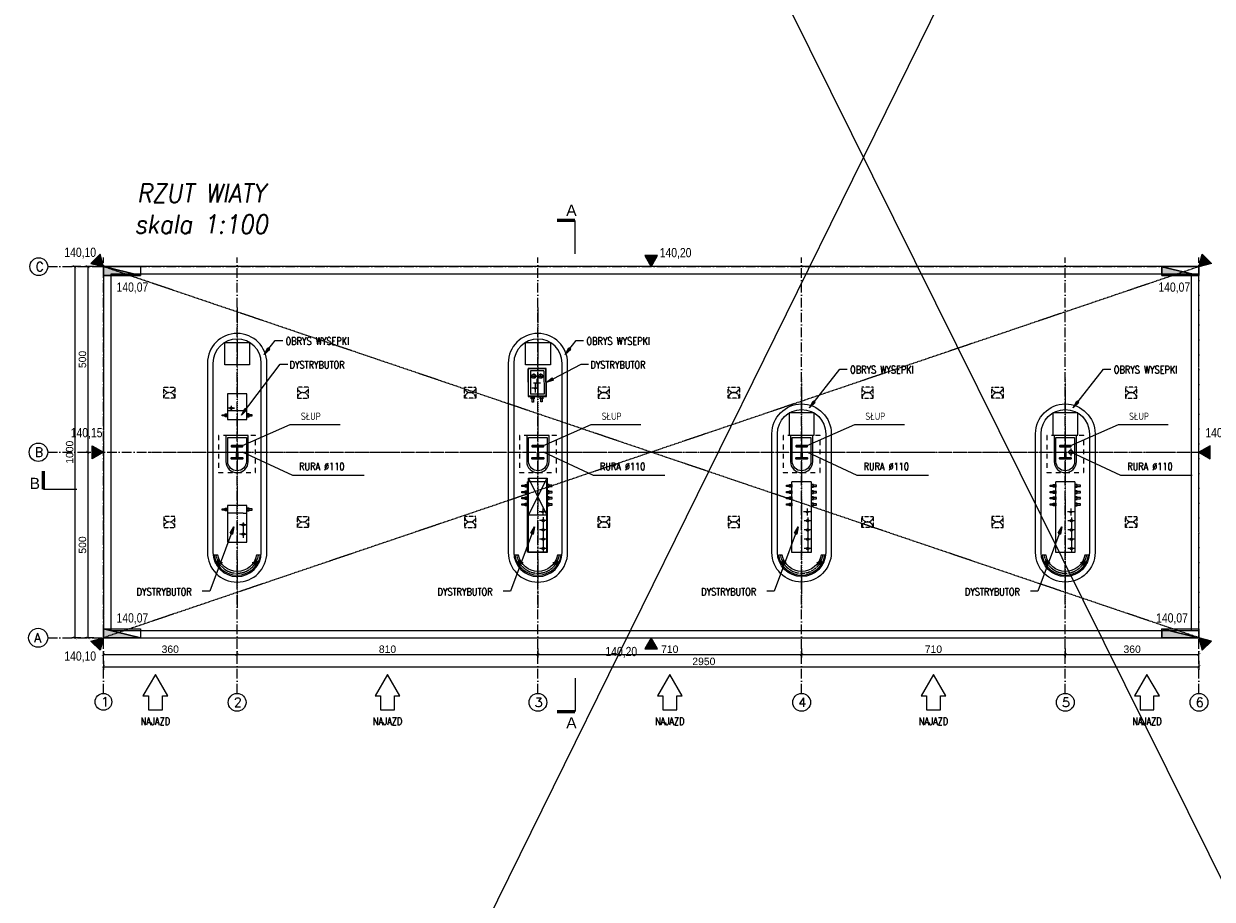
# Model space of a CAD drawing. Extents: x 64716 to 7565828, y -87108 to 5881792.
# Tile 16 of 160: x 90311 to 122312, y -37930 to -14340. Entities that reach past the tile are written whole.
import ezdxf

# ---------------------------------------------------------------- set-up
doc = ezdxf.new("R2010")
doc.units = 0
doc.header["$MEASUREMENT"] = 0
for name, pattern in [('DASHDOT', [20, 13, -3.4, 0.2, -3.4]), ('DASHDOT2', [0.5, 0.25, -0.125, 0, -0.125]), ('DASHED', [19.05, 12.7, -6.35]), ('GLOBAL-DASH-DOT-1', [18.5, 12, -3, 0.5, -3]), ('HIDDEN', [9.525, 6.35, -3.175]), ('HIDDEN2', [6.175, 3.175, -3]), ('Przerywana', [500, 300, -200])]:
    doc.linetypes.add(name, pattern=pattern)
for name, color, linetype, lineweight in [('- AGP-1_OPISY', 7, 'Continuous', 5), ('-AGP1_widokowe', 7, 'Continuous', 15), ('_A_LINIA KROJENIA', 51, 'GLOBAL-DASH-DOT-1', 18), ('_A_LINIA KROJENIA TEKST', 41, 'GLOBAL-DASH-DOT-1', 25), ('_a_obiekty', 250, 'Continuous', 30), ('a___wymiary', 46, 'Continuous', 18), ('AX1', 250, 'DASHDOT', 15), ('BK_Beton', 140, 'Continuous', 15), ('BK_Opisy', 31, 'Continuous', 20), ('BK_Osie', 6, 'DASHDOT', 5), ('g technologia', 6, 'Continuous', 30), ('gruby', 7, 'Continuous', 35), ('linii', 7, 'Continuous', 15), ('OSIE', 7, 'DASHDOT', 18), ('RYSUNEK', 7, 'Continuous', 25)]:
    doc.layers.add(name, color=color, linetype=linetype, lineweight=lineweight)
for name, color, linetype in [('100_rzut_okna', 1, 'Continuous'), ('TB_CIENKA', 5, 'Continuous'), ('TB_PRZERYWANA', 92, 'HIDDEN'), ('TB_WYMIAROWANIE', 5, 'Continuous'), ('xxWiata_rysunek_Widok ogólny_Representor_', 7, 'Continuous')]:
    doc.layers.add(name, color=color, linetype=linetype)
doc.layers.add('SHARY', color=7, linetype='Continuous', lineweight=15, true_color=0xa5a5a5)
doc.layers.add('zz-odwodnienie', color=7, linetype='Continuous', true_color=0x334f61)
doc.styles.add('ARIAL', font='arial.ttf')
doc.styles.add('RBCS_opis1', font='simplex.shx', dxfattribs={"oblique": 5, "height": 5})
doc.styles.add('ROMAND', font='simplex.shx', dxfattribs={"width": 0.9, "oblique": 10})
doc.styles.add('ROMANS', font='simplex.shx', dxfattribs={"width": 0.8, "oblique": 15})
doc.styles.add('styl1', font='simplex.shx', dxfattribs={"oblique": 5})
doc.dimstyles.new('1_100', dxfattribs={"dimscale": 10, "dimtxt": 25, "dimasz": 20, "dimexe": 10, "dimexo": 10, "dimgap": 1, "dimtad": 0, "dimdec": 0, "dimzin": 0, "dimdsep": 46, "dimtxsty": 'ROMANS', "dimblk1": 'OBLIQUE', "dimblk2": 'OBLIQUE', "dimsah": 1, "dimcen": 0, "dimdle": 10, "dimclrd": 256, "dimclre": 256, "dimclrt": 2, "dimadec": 0, "dimazin": 0, "dimtfac": 0.4, "dimtdec": 0, "dimtmove": 0, "dimatfit": 3, "dimldrblk": 'CLOSEDBLANK', "dimfxl": 1, "dimtvp": 1, "dimtolj": 1, "dimtzin": 0, "dimarcsym": 0})
doc.dimstyles.new('mosstowy 1-100', dxfattribs={"dimscale": 20, "dimtxt": 10, "dimasz": 4, "dimexe": 4, "dimexo": 4, "dimgap": 2, "dimtad": 1, "dimdec": 0, "dimlfac": 0.1, "dimtxsty": 'ARIAL', "dimblk": 'ARCHTICK', "dimcen": 4, "dimclrd": 4, "dimclre": 4, "dimclrt": 256, "dimadec": 0, "dimazin": 0, "dimtfac": 1, "dimtdec": 0, "dimtmove": 1, "dimatfit": 3, "dimfxl": 8, "dimfxlon": 1, "dimlwd": 9, "dimlwe": 9, "dimarcsym": 0})

# ---------------------------------------------------------------- blocks, each defined once
blk = doc.blocks.new('_ArchTick')
at = {"layer": '100_rzut_okna', "color": 0, "linetype": 'Continuous', "const_width": 0.15}
blk.add_lwpolyline([(-0.5, -0.5), (0.5, 0.5)], dxfattribs=at)
blk = doc.blocks.new('*D542')
at = {"layer": 'a___wymiary', "color": 4, "lineweight": 9}
for p, q in [((92455, -31496), (92455, -31256)), ((92455, -31336), (96055, -31336)), ((96055, -31496), (96055, -31256))]:
    blk.add_line(p, q, dxfattribs=at)
at = {"layer": 'Defpoints', "color": 0}
for p in [(96055, -31336), (92455, -32385), (96055, -32385)]:
    blk.add_point(p, dxfattribs=at)
at = {"layer": 'a___wymiary', "color": 4, "lineweight": 9, "xscale": 80, "yscale": 80, "zscale": 80, "rotation": 180}
blk.add_blockref('_ArchTick', (92455, -31336), dxfattribs=at)
at = {"layer": 'a___wymiary', "color": 4, "lineweight": 9, "xscale": 80, "yscale": 80, "zscale": 80}
blk.add_blockref('_ArchTick', (96055, -31336), dxfattribs=at)
at = {"layer": 'a___wymiary', "insert": (94255, -31194), "char_height": 200, "attachment_point": 5, "style": 'ARIAL'}
blk.add_mtext('360', dxfattribs=at)
blk = doc.blocks.new('*D543')
at = {"layer": 'a___wymiary', "color": 4, "lineweight": 9}
for p, q in [((92195, -20885), (91955, -20885)), ((92035, -20885), (92035, -25885)), ((91875, -25885), (92115, -25885))]:
    blk.add_line(p, q, dxfattribs=at)
at = {"layer": 'Defpoints', "color": 0}
for p in [(92480, -20885), (90955, -25885), (92035, -25885)]:
    blk.add_point(p, dxfattribs=at)
at = {"layer": 'a___wymiary', "color": 4, "lineweight": 9, "xscale": 80, "yscale": 80, "zscale": 80}
for p, rotation in [((92035, -20885), 90), ((92035, -25885), 270)]:
    blk.add_blockref('_ArchTick', p, dxfattribs=dict(at, rotation=rotation))
at = {"layer": 'a___wymiary', "insert": (91892, -23385), "char_height": 200, "attachment_point": 5, "rotation": 90, "style": 'ARIAL'}
blk.add_mtext('500', dxfattribs=at)
blk = doc.blocks.new('*D544')
at = {"layer": 'a___wymiary', "color": 4, "lineweight": 9}
for p, q in [((91875, -25885), (92115, -25885)), ((92035, -25885), (92035, -30885)), ((92195, -30885), (91955, -30885))]:
    blk.add_line(p, q, dxfattribs=at)
at = {"layer": 'Defpoints', "color": 0}
for p in [(90955, -25885), (92035, -30885), (92480, -30885)]:
    blk.add_point(p, dxfattribs=at)
at = {"layer": 'a___wymiary', "color": 4, "lineweight": 9, "xscale": 80, "yscale": 80, "zscale": 80}
for p, rotation in [((92035, -25885), 90), ((92035, -30885), 270)]:
    blk.add_blockref('_ArchTick', p, dxfattribs=dict(at, rotation=rotation))
at = {"layer": 'a___wymiary', "insert": (91892, -28385), "char_height": 200, "attachment_point": 5, "rotation": 90, "style": 'ARIAL'}
blk.add_mtext('500', dxfattribs=at)
blk = doc.blocks.new('*D545')
at = {"layer": 'a___wymiary', "color": 4, "lineweight": 9}
for p, q in [((91848, -20885), (91608, -20885)), ((91688, -20885), (91688, -30885)), ((91848, -30885), (91608, -30885))]:
    blk.add_line(p, q, dxfattribs=at)
at = {"layer": 'Defpoints', "color": 0}
for p in [(92367, -20885), (91688, -30885), (92367, -30885)]:
    blk.add_point(p, dxfattribs=at)
at = {"layer": 'a___wymiary', "color": 4, "lineweight": 9, "xscale": 80, "yscale": 80, "zscale": 80}
for p, rotation in [((91688, -20885), 90), ((91688, -30885), 270)]:
    blk.add_blockref('_ArchTick', p, dxfattribs=dict(at, rotation=rotation))
at = {"layer": 'a___wymiary', "insert": (91546, -25885), "char_height": 200, "attachment_point": 5, "rotation": 90, "style": 'ARIAL'}
blk.add_mtext('1000', dxfattribs=at)
blk = doc.blocks.new('*D562')
at = {"layer": 'a___wymiary', "color": 4, "lineweight": 9}
for p, q in [((92455, -31505), (92455, -31745)), ((92455, -31665), (121955, -31665)), ((121955, -31505), (121955, -31745))]:
    blk.add_line(p, q, dxfattribs=at)
at = {"layer": 'Defpoints', "color": 0}
for p in [(92455, -30885), (121955, -30885), (121955, -31665)]:
    blk.add_point(p, dxfattribs=at)
at = {"layer": 'a___wymiary', "color": 4, "lineweight": 9, "xscale": 80, "yscale": 80, "zscale": 80, "rotation": 180}
blk.add_blockref('_ArchTick', (92455, -31665), dxfattribs=at)
at = {"layer": 'a___wymiary', "color": 4, "lineweight": 9, "xscale": 80, "yscale": 80, "zscale": 80}
blk.add_blockref('_ArchTick', (121955, -31665), dxfattribs=at)
at = {"layer": 'a___wymiary', "insert": (108623, -31523), "char_height": 200, "attachment_point": 5, "style": 'ARIAL'}
blk.add_mtext('2950', dxfattribs=at)
blk = doc.blocks.new('_ClosedBlank')
at = {"layer": 'TB_WYMIAROWANIE', "color": 0, "lineweight": -2}
for p, q in [((-1, 0.17), (0, 0)), ((-1, 0.17), (-1, -0.17)), ((0, 0), (-1, -0.17))]:
    blk.add_line(p, q, dxfattribs=at)
blk = doc.blocks.new('_Oblique')
at = {"color": 0, "lineweight": -2}
blk.add_line((-0.5, -0.5), (0.5, 0.5), dxfattribs=at)
blk = doc.blocks.new('*D563')
at = {"layer": 'a___wymiary', "color": 4, "lineweight": 9}
for p, q in [((96055, -31496), (96055, -31256)), ((96055, -31336), (104155, -31336)), ((104155, -31496), (104155, -31256))]:
    blk.add_line(p, q, dxfattribs=at)
at = {"layer": 'Defpoints', "color": 0}
for p in [(104155, -31336), (96055, -32385), (104155, -32385)]:
    blk.add_point(p, dxfattribs=at)
at = {"layer": 'a___wymiary', "color": 4, "lineweight": 9, "xscale": 80, "yscale": 80, "zscale": 80, "rotation": 180}
blk.add_blockref('_ArchTick', (96055, -31336), dxfattribs=at)
at = {"layer": 'a___wymiary', "color": 4, "lineweight": 9, "xscale": 80, "yscale": 80, "zscale": 80}
blk.add_blockref('_ArchTick', (104155, -31336), dxfattribs=at)
at = {"layer": 'a___wymiary', "insert": (100105, -31194), "char_height": 200, "attachment_point": 5, "style": 'ARIAL'}
blk.add_mtext('810', dxfattribs=at)
blk = doc.blocks.new('*D572')
at = {"layer": 'a___wymiary', "color": 4, "lineweight": 9}
for p, q in [((104155, -31176), (104155, -31416)), ((104155, -31336), (111255, -31336)), ((111255, -31496), (111255, -31256))]:
    blk.add_line(p, q, dxfattribs=at)
at = {"layer": 'Defpoints', "color": 0}
for p in [(104155, -30885), (111255, -31336), (111255, -32385)]:
    blk.add_point(p, dxfattribs=at)
at = {"layer": 'a___wymiary', "color": 4, "lineweight": 9, "xscale": 80, "yscale": 80, "zscale": 80, "rotation": 180}
blk.add_blockref('_ArchTick', (104155, -31336), dxfattribs=at)
at = {"layer": 'a___wymiary', "color": 4, "lineweight": 9, "xscale": 80, "yscale": 80, "zscale": 80}
blk.add_blockref('_ArchTick', (111255, -31336), dxfattribs=at)
at = {"layer": 'a___wymiary', "insert": (107705, -31194), "char_height": 200, "attachment_point": 5, "style": 'ARIAL'}
blk.add_mtext('710', dxfattribs=at)
blk = doc.blocks.new('*D573')
at = {"layer": 'a___wymiary', "color": 4, "lineweight": 9}
for p, q in [((111255, -31176), (111255, -31416)), ((111255, -31336), (118355, -31336)), ((118355, -31496), (118355, -31256))]:
    blk.add_line(p, q, dxfattribs=at)
at = {"layer": 'Defpoints', "color": 0}
for p in [(111255, -30885), (118355, -31336), (118355, -32385)]:
    blk.add_point(p, dxfattribs=at)
at = {"layer": 'a___wymiary', "color": 4, "lineweight": 9, "xscale": 80, "yscale": 80, "zscale": 80, "rotation": 180}
blk.add_blockref('_ArchTick', (111255, -31336), dxfattribs=at)
at = {"layer": 'a___wymiary', "color": 4, "lineweight": 9, "xscale": 80, "yscale": 80, "zscale": 80}
blk.add_blockref('_ArchTick', (118355, -31336), dxfattribs=at)
at = {"layer": 'a___wymiary', "insert": (114805, -31194), "char_height": 200, "attachment_point": 5, "style": 'ARIAL'}
blk.add_mtext('710', dxfattribs=at)
blk = doc.blocks.new('*D574')
at = {"layer": 'a___wymiary', "color": 4, "lineweight": 9}
for p, q in [((118355, -31176), (118355, -31416)), ((118355, -31336), (121955, -31336)), ((121955, -31496), (121955, -31256))]:
    blk.add_line(p, q, dxfattribs=at)
at = {"layer": 'Defpoints', "color": 0}
for p in [(118355, -30885), (121955, -31336), (121955, -32318)]:
    blk.add_point(p, dxfattribs=at)
at = {"layer": 'a___wymiary', "color": 4, "lineweight": 9, "xscale": 80, "yscale": 80, "zscale": 80, "rotation": 180}
blk.add_blockref('_ArchTick', (118355, -31336), dxfattribs=at)
at = {"layer": 'a___wymiary', "color": 4, "lineweight": 9, "xscale": 80, "yscale": 80, "zscale": 80}
blk.add_blockref('_ArchTick', (121955, -31336), dxfattribs=at)
at = {"layer": 'a___wymiary', "insert": (120155, -31194), "char_height": 200, "attachment_point": 5, "style": 'ARIAL'}
blk.add_mtext('360', dxfattribs=at)
blk = doc.blocks.new('d_rzędna')
at = {"layer": 'zz-odwodnienie'}
blk.add_hatch(color=0, dxfattribs=at).paths.add_polyline_path([(0, 0), (0.369, 0.639), (-0.369, 0.639)])
at = {"layer": 'zz-odwodnienie', "color": 0}
for p, q in [((-0.369, 0.639), (0, 0)), ((0.369, 0.639), (-0.369, 0.639)), ((-0.369, 0.639), (0, 0)), ((0.369, 0.639), (-0.369, 0.639)), ((0, 0), (0.369, 0.639)), ((0, 0), (0.369, 0.639))]:
    blk.add_line(p, q, dxfattribs=at)
blk = doc.blocks.new('d_wpust')
at = {"layer": 'zz-odwodnienie'}
blk.add_hatch(color=0, dxfattribs=at).paths.add_polyline_path([(-0.5, 0.6), (0.5, 0), (-0.5, 0)])
at = {"layer": 'zz-odwodnienie', "color": 0}
for p, q in [((-0.5, 0.6), (0.5, 0)), ((-0.5, 0), (-0.5, 0.6)), ((-0.5, 0.6), (0.5, 0.6)), ((0.5, 0.6), (0.5, 0)), ((0.5, 0), (-0.5, 0))]:
    blk.add_line(p, q, dxfattribs=at)
blk.add_lwpolyline([(-0.5, 0.6), (-0.5, 0), (0.5, 0)], close=True, dxfattribs=at)
blk = doc.blocks.new('gfdfgdfsgdf')
at = {"layer": 'zz-odwodnienie'}
for name, p, xscale, yscale, zscale, rotation in [('d_rzędna', (101412, -12529, 0), 469.8339262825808, 469.8339262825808, 469.8339262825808, 44.99999999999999), ('d_rzędna', (116162, -12529, 0), 469.535467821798, 469.535467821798, 469.535467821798, 0.003232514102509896), ('d_rzędna', (130912, -12529, 0), -469.8339262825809, 469.8339262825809, 469.8339262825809, 315.0000000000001), ('d_wpust', (101912, -12768, 0), 999.9999999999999, 400.0000000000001, 999.9999999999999, 0.003125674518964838), ('d_wpust', (130412, -12769, 0), 999.9999999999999, 400.0000000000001, 999.9999999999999, 0.003125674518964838), ('d_rzędna', (101413, -17529, 0), -469.8240704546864, 469.8240704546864, 469.8240704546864, 90.1099695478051), ('d_rzędna', (130912, -17529, 0), 469.8240704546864, 469.8240704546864, 469.8240704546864, 269.8900304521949), ('d_wpust', (101912, -22528, 0), 999.9999999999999, 400.0000000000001, 999.9999999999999, 0.003125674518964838), ('d_wpust', (130412, -22529, 0), 999.9999999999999, 400.0000000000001, 999.9999999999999, 0.003125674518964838), ('d_rzędna', (101412, -22529, 0), -469.8339262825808, 469.8339262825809, 469.8339262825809, 135), ('d_rzędna', (116162, -22529, 0), 469.8240704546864, 469.8240704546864, 469.8240704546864, 180.003232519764), ('d_rzędna', (130912, -22528, 0), 469.8339262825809, 469.8339262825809, 469.8339262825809, 224.9999999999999)]:
    blk.add_blockref(name, p, dxfattribs=dict(at, xscale=xscale, yscale=yscale, zscale=zscale, rotation=rotation))
blk = doc.blocks.new('fsdssdggdgdggd')
at = {"layer": '-AGP1_widokowe', "ltscale": 2, "flags": 128}
for points in [[(26685, -23485), (26685, -28585, 1), (28285, -28585), (28285, -23485, 1)], [(34785, -23485), (34785, -28585, 1), (36385, -28585), (36385, -23485, 1)], [(26835, -23485), (26835, -28585, 1), (28135, -28585), (28135, -23485, 1)], [(34935, -23485), (34935, -28585, 1), (36235, -28585), (36235, -23485, 1)], [(43485, -25385), (43485, -28585, -1), (41885, -28585), (41885, -25385, -1)], [(50585, -25385), (50585, -28585, -1), (48985, -28585), (48985, -25385, -1)], [(43335, -25385), (43335, -28585, -1), (42035, -28585), (42035, -25385, -1)], [(50435, -25385), (50435, -28585, -1), (49135, -28585), (49135, -25385, -1)]]:
    blk.add_lwpolyline(points, format="xyb", close=True, dxfattribs=at)
for points in [[(27820, -22928), (27820, -23528), (27150, -23528), (27150, -22928), (27820, -22928)], [(35920, -22928), (35920, -23528), (35250, -23528), (35250, -22928), (35920, -22928)], [(42350, -24828), (42350, -25428), (43020, -25428), (43020, -24828), (42350, -24828)], [(49450, -24828), (49450, -25428), (50120, -25428), (50120, -24828), (49450, -24828)]]:
    blk.add_lwpolyline(points, dxfattribs=at)
blk = doc.blocks.new('odboj')
at = {"layer": '_a_obiekty', "color": 8, "linetype": 'Continuous', "lineweight": 9}
blk.add_lwpolyline([(856779, -243120, -0.832806), (856779, -244164), (856779, -244266, 0.857733), (856779, -243018)], format="xyb", close=True, dxfattribs=at)
at = {"layer": 'OSIE', "color": 252, "lineweight": 9, "ltscale": 0.03, "true_color": 0x8c8c8c}
for p, q in [((856879, -243142), (857079, -243142)), ((856979, -243042), (856979, -243242)), ((856879, -244142), (857079, -244142)), ((856979, -244042), (856979, -244242))]:
    blk.add_line(p, q, dxfattribs=at)
at = {"layer": 'OSIE', "color": 8, "lineweight": 9, "ltscale": 0.03}
blk.add_arc((856682, -243642), 581, 279.5188, 80.4812, dxfattribs=at)
at = {"layer": 'RYSUNEK', "color": 252, "lineweight": 9, "true_color": 0x8c8c8c}
for centre, radius in [((856979, -243142), 50), ((856979, -243142), 44), ((856979, -244142), 50), ((856979, -244142), 44)]:
    blk.add_circle(centre, radius, dxfattribs=at)
blk = doc.blocks.new('jfghjghj')
at = {"color": 7, "lineweight": 25}
blk.add_line((55853, -26050), (55853, -25676), dxfattribs=at)
at = {"color": 7}
blk.add_line((55853, -26091), (55853, -25731), dxfattribs=at)
at = {"color": 7, "lineweight": 25}
blk.add_circle((56003, -25911), 55, dxfattribs=at)
at = {"layer": 'AX1', "color": 7}
blk.add_line((56003, -25808), (56003, -26015), dxfattribs=at)
at = {"layer": 'TB_CIENKA', "lineweight": 9}
for p, q in [((55853, -26050), (55853, -25675)), ((55853, -26091), (55853, -25731))]:
    blk.add_line(p, q, dxfattribs=at)
at = {"layer": '_a_obiekty', "linetype": 'Continuous', "rotation": 270}
for p in [(277198, 828091), (285298, 828091), (292398, 828091), (299498, 828091)]:
    blk.add_blockref('odboj', p, dxfattribs=at)
blk = doc.blocks.new('DYSTRYUTUT')
at = {"layer": 'g technologia', "color": 0, "linetype": 'Przerywana', "lineweight": -2, "ltscale": 2}
for p, q in [((-0.112, 0.128), (0.403, 0.128)), ((-0.112, -1.775), (-0.112, 0.128)), ((-0.112, 0.023), (0.078, 0.023)), ((-0.02, -0.817), (-0.02, 0.128)), ((0.403, 0.128), (0.403, -1.775)), ((6.989, 0.128), (7.504, 0.128)), ((6.989, -1.775), (6.989, 0.128)), ((6.989, 0.023), (7.179, 0.023)), ((7.081, -0.817), (7.081, 0.128)), ((7.504, 0.128), (7.504, -1.775)), ((14.11, 0.125), (14.625, 0.125)), ((14.11, -1.777), (14.11, 0.125)), ((14.11, 0.02), (14.3, 0.02)), ((14.202, -0.819), (14.202, 0.125)), ((14.625, 0.125), (14.625, -1.777)), ((-0.112, -0.227), (0.078, -0.227)), ((6.989, -0.227), (7.179, -0.227)), ((14.11, -0.23), (14.3, -0.23)), ((22.702, -0.146, 0), (22.187, -0.146, 0)), ((22.187, -0.146, 0), (22.187, -1.141, 0)), ((22.28, -0.683, 0), (22.28, -0.261, 0)), ((22.702, -1.141, 0), (22.702, -0.146, 0)), ((-0.112, -0.477), (0.078, -0.477)), ((6.989, -0.477), (7.179, -0.477)), ((14.11, -0.48), (14.3, -0.48)), ((22.28, -0.366, 0), (22.187, -0.366, 0)), ((22.187, -0.366, 0), (22.377, -0.366, 0)), ((22.28, -0.616, 0), (22.187, -0.616, 0)), ((22.187, -0.616, 0), (22.377, -0.616, 0)), ((-0.112, -0.727), (0.078, -0.727)), ((-0.007, -1.055), (-0.007, -0.865)), ((6.989, -0.727), (7.179, -0.727)), ((7.094, -1.055), (7.094, -0.865)), ((14.11, -0.73), (14.3, -0.73)), ((14.215, -1.057), (14.215, -0.867)), ((22.28, -0.926, 0), (22.187, -0.926, 0)), ((22.28, -0.926, 0), (22.702, -0.926, 0)), ((-0.1, -0.962), (0.09, -0.962)), ((7.001, -0.962), (7.191, -0.962)), ((14.122, -0.964), (14.312, -0.964)), ((22.187, -1.141, 0), (22.702, -1.141, 0)), ((-0.112, -1.775), (0.403, -1.775)), ((6.989, -1.775), (7.504, -1.775)), ((14.11, -1.777), (14.625, -1.777)), ((22.186, -3.451, 0), (22.186, -4.146, 0)), ((22.701, -3.451, 0), (22.186, -3.451, 0)), ((22.701, -4.146, 0), (22.701, -3.451, 0)), ((22.186, -3.684, 0), (22.701, -3.684, 0)), ((22.604, -3.759, 0), (22.511, -3.759, 0)), ((22.511, -3.759, 0), (22.701, -3.759, 0)), ((22.604, -3.826, 0), (22.604, -3.684, 0)), ((14.361, -4.075, 0), (14.118, -4.077, 0)), ((14.124, -4.083, 0), (14.599, -4.08, 0)), ((14.124, -4.083, 0), (14.129, -4.822, 0)), ((14.181, -4.139, 0), (14.543, -4.137, 0)), ((14.184, -4.765, 0), (14.181, -4.139, 0)), ((14.211, -4.011, 0), (14.284, -4.011, 0)), ((14.212, -4.076, 0), (14.211, -4.011, 0)), ((14.285, -4.076, 0), (14.212, -4.076, 0)), ((14.23, -3.927, 0), (14.265, -3.926, 0)), ((14.231, -4.076, 0), (14.23, -3.927, 0)), ((14.265, -3.926, 0), (14.266, -4.076, 0)), ((14.284, -4.011, 0), (14.285, -4.076, 0)), ((14.605, -4.075, 0), (14.361, -4.075, 0)), ((14.449, -4.01, 0), (14.523, -4.009, 0)), ((14.45, -4.075, 0), (14.449, -4.01, 0)), ((14.523, -4.074, 0), (14.45, -4.075, 0)), ((14.469, -4.075, 0), (14.468, -3.925, 0)), ((14.468, -3.925, 0), (14.503, -3.925, 0)), ((14.504, -4.074, 0), (14.469, -4.075, 0)), ((14.503, -3.925, 0), (14.504, -4.074, 0)), ((14.523, -4.009, 0), (14.523, -4.074, 0)), ((14.547, -4.763, 0), (14.543, -4.137, 0)), ((14.599, -4.08, 0), (14.604, -4.819, 0)), ((14.61, -4.825, 0), (14.605, -4.075, 0)), ((22.186, -4.146, 0), (22.701, -4.146, 0)), ((14.279, -4.434, 0), (14.463, -4.433, 0)), ((14.328, -4.298, 0), (14.511, -4.297, 0)), ((14.371, -4.548, 0), (14.369, -4.32, 0)), ((14.42, -4.411, 0), (14.419, -4.184, 0)), ((14.184, -4.765, 0), (14.547, -4.763, 0)), ((14.538, -4.618, 0), (14.235, -4.62, 0)), ((14.272, -4.691, 0), (14.271, -4.573, 0)), ((14.458, -4.69, 0), (14.458, -4.572, 0)), ((14.458, -4.69, 0), (14.458, -4.572, 0)), ((14.122, -4.828, 0), (14.61, -4.825, 0)), ((14.129, -4.822, 0), (14.604, -4.819, 0))]:
    blk.add_line(p, q, dxfattribs=at)
for points in [[(-0.112, -1.182), (-0.112, -1.147), (-0.262, -1.147), (-0.262, -1.182)], [(-0.112, -1.201), (-0.112, -1.128), (-0.177, -1.128), (-0.177, -1.201)], [(0.403, -1.201), (0.403, -1.128), (0.468, -1.128), (0.468, -1.201)], [(0.403, -1.182), (0.403, -1.147), (0.552, -1.147), (0.552, -1.182)], [(6.989, -1.182), (6.989, -1.147), (6.84, -1.147), (6.84, -1.182)], [(6.989, -1.201), (6.989, -1.128), (6.924, -1.128), (6.924, -1.201)], [(7.504, -1.201), (7.504, -1.128), (7.569, -1.128), (7.569, -1.201)], [(7.504, -1.182), (7.504, -1.147), (7.653, -1.147), (7.653, -1.182)], [(14.11, -1.184), (14.11, -1.149), (13.961, -1.149), (13.961, -1.184)], [(14.11, -1.203), (14.11, -1.13), (14.045, -1.13), (14.045, -1.203)], [(14.625, -1.203), (14.625, -1.13), (14.69, -1.13), (14.69, -1.203)], [(14.625, -1.184), (14.625, -1.149), (14.774, -1.149), (14.774, -1.184)], [(-0.112, -1.348), (-0.112, -1.313), (-0.262, -1.313), (-0.262, -1.348)], [(-0.112, -1.515), (-0.112, -1.48), (-0.262, -1.48), (-0.262, -1.515)], [(-0.112, -1.367), (-0.112, -1.294), (-0.177, -1.294), (-0.177, -1.367)], [(-0.112, -1.534), (-0.112, -1.461), (-0.177, -1.461), (-0.177, -1.534)], [(0.403, -1.367), (0.403, -1.294), (0.468, -1.294), (0.468, -1.367)], [(0.403, -1.348), (0.403, -1.313), (0.552, -1.313), (0.552, -1.348)], [(0.403, -1.534), (0.403, -1.461), (0.468, -1.461), (0.468, -1.534)], [(0.403, -1.515), (0.403, -1.48), (0.552, -1.48), (0.552, -1.515)], [(6.989, -1.348), (6.989, -1.313), (6.84, -1.313), (6.84, -1.348)], [(6.989, -1.515), (6.989, -1.48), (6.84, -1.48), (6.84, -1.515)], [(6.989, -1.367), (6.989, -1.294), (6.924, -1.294), (6.924, -1.367)], [(6.989, -1.534), (6.989, -1.461), (6.924, -1.461), (6.924, -1.534)], [(7.504, -1.367), (7.504, -1.294), (7.569, -1.294), (7.569, -1.367)], [(7.504, -1.348), (7.504, -1.313), (7.653, -1.313), (7.653, -1.348)], [(7.504, -1.534), (7.504, -1.461), (7.569, -1.461), (7.569, -1.534)], [(7.504, -1.515), (7.504, -1.48), (7.653, -1.48), (7.653, -1.515)], [(14.11, -1.35), (14.11, -1.315), (13.961, -1.315), (13.961, -1.35)], [(14.11, -1.517), (14.11, -1.482), (13.961, -1.482), (13.961, -1.517)], [(14.11, -1.37), (14.11, -1.296), (14.045, -1.296), (14.045, -1.37)], [(14.11, -1.536), (14.11, -1.463), (14.045, -1.463), (14.045, -1.536)], [(14.625, -1.37), (14.625, -1.296), (14.69, -1.296), (14.69, -1.37)], [(14.625, -1.35), (14.625, -1.315), (14.774, -1.315), (14.774, -1.35)], [(14.625, -1.536), (14.625, -1.463), (14.69, -1.463), (14.69, -1.536)], [(14.625, -1.517), (14.625, -1.482), (14.774, -1.482), (14.774, -1.517)], [(-0.112, -1.681), (-0.112, -1.646), (-0.262, -1.646), (-0.262, -1.681)], [(-0.112, -1.7), (-0.112, -1.627), (-0.177, -1.627), (-0.177, -1.7)], [(0.403, -1.7), (0.403, -1.627), (0.468, -1.627), (0.468, -1.7)], [(0.403, -1.681), (0.403, -1.646), (0.552, -1.646), (0.552, -1.681)], [(6.989, -1.681), (6.989, -1.646), (6.84, -1.646), (6.84, -1.681)], [(6.989, -1.7), (6.989, -1.627), (6.924, -1.627), (6.924, -1.7)], [(7.504, -1.7), (7.504, -1.627), (7.569, -1.627), (7.569, -1.7)], [(7.504, -1.681), (7.504, -1.646), (7.653, -1.646), (7.653, -1.681)], [(14.11, -1.683), (14.11, -1.648), (13.961, -1.648), (13.961, -1.683)], [(14.11, -1.702), (14.11, -1.629), (14.045, -1.629), (14.045, -1.702)], [(14.625, -1.702), (14.625, -1.629), (14.69, -1.629), (14.69, -1.702)], [(14.625, -1.683), (14.625, -1.648), (14.774, -1.648), (14.774, -1.683)]]:
    blk.add_lwpolyline(points, close=True, dxfattribs=at)
at = {"layer": 'g technologia', "color": 0, "linetype": 'Przerywana', "lineweight": -2, "ltscale": 2, "elevation": 0}
for points in [[(22.187, -1.048), (22.187, -1.013), (22.038, -1.013), (22.038, -1.048)], [(22.187, -1.067), (22.187, -0.994), (22.122, -0.994), (22.122, -1.067)], [(22.702, -1.067), (22.702, -0.994), (22.767, -0.994), (22.767, -1.067)], [(22.702, -1.048), (22.702, -1.013), (22.851, -1.013), (22.851, -1.048)], [(22.186, -3.584), (22.186, -3.549), (22.037, -3.549), (22.037, -3.584)], [(22.186, -3.603), (22.186, -3.53), (22.121, -3.53), (22.121, -3.603)], [(22.701, -3.603), (22.701, -3.53), (22.767, -3.53), (22.767, -3.603)], [(22.701, -3.584), (22.701, -3.549), (22.851, -3.549), (22.851, -3.584)], [(14.61, -4.825), (14.605, -4.074), (14.118, -4.077), (14.122, -4.828)]]:
    blk.add_lwpolyline(points, close=True, dxfattribs=at)
at = {"layer": 'g technologia', "color": 0, "linetype": 'Przerywana', "lineweight": -2, "ltscale": 2}
for centre, radius in [((-0.02, 0.023), 0.03), ((7.081, 0.023), 0.03), ((14.202, 0.02), 0.03), ((-0.02, -0.227), 0.03), ((7.081, -0.227), 0.03), ((14.202, -0.23), 0.03), ((-0.02, -0.477), 0.03), ((7.081, -0.477), 0.03), ((14.202, -0.48), 0.03), ((22.28, -0.366, 0), 0.03), ((22.28, -0.616, 0), 0.03), ((-0.02, -0.727), 0.03), ((-0.007, -0.962), 0.021), ((7.081, -0.727), 0.03), ((7.094, -0.962), 0.021), ((14.202, -0.73), 0.03), ((14.215, -0.964), 0.021), ((22.604, -3.759, 0), 0.03), ((14.37, -4.434, 0), 0.0144), ((14.419, -4.297, 0), 0.0184), ((14.271, -4.62, 0), 0.0556), ((14.458, -4.619, 0), 0.0556)]:
    blk.add_circle(centre, radius, dxfattribs=at)
blk = doc.blocks.new('fgdfsgfgsg')
at = {"layer": 'gruby'}
for points in [[(41216, -25691), (41216, -25566, -0.414214), (41243, -25539), (41359, -25539), (41359, -25516), (41059, -25516), (41059, -25539), (41176, -25539, -0.414214), (41203, -25566), (41203, -25691)], [(41216, -25691), (41216, -25817, 0.414214), (41243, -25844), (41359, -25844), (41359, -25866), (41059, -25866), (41059, -25844), (41176, -25844, 0.414214), (41203, -25817), (41203, -25691)]]:
    blk.add_lwpolyline(points, format="xyb", dxfattribs=at)
at = {"layer": 'linii', "linetype": 'Continuous'}
for p, q in [((41509, -25241), (40909, -25241)), ((40909, -25241), (40909, -25941)), ((41509, -25941), (41509, -25241))]:
    blk.add_line(p, q, dxfattribs=at)
at = {"layer": 'linii', "linetype": 'HIDDEN2', "ltscale": 40}
blk.add_lwpolyline([(41709, -25241), (40709, -25241), (40709, -26241), (41709, -26241)], close=True, dxfattribs=at)
at = {"layer": 'linii', "flags": 128}
blk.add_lwpolyline([(40959, -25291), (41459, -25291), (41459, -25941, -1), (40959, -25941)], format="xyb", close=True, dxfattribs=at)
at = {"layer": 'linii', "linetype": 'Continuous'}
blk.add_arc((41209, -25941), 300, 180, 360, dxfattribs=at)
blk = doc.blocks.new('GFGDGDFG')
at = {"layer": '_A_LINIA KROJENIA', "color": 1, "linetype": 'Continuous'}
for p, q in [((36585, -20537), (36585, -19637)), ((23169, -26885), (22269, -26885)), ((36585, -31974), (36585, -32874))]:
    blk.add_line(p, q, dxfattribs=at)
at = {"layer": '_A_LINIA KROJENIA', "color": 1, "linetype": 'Continuous', "const_width": 93.9}
for points in [[(36585, -19637), (36094, -19637)], [(22269, -26885), (22269, -26395)], [(36585, -32874), (36094, -32874)]]:
    blk.add_lwpolyline(points, dxfattribs=at)
at = {"layer": '_A_LINIA KROJENIA TEKST', "color": 1, "style": 'ARIAL'}
for s, p in [('A', (36347, -19516)), ('B', (21899, -26875)), ('A', (36347, -33327))]:
    blk.add_text(s, height=300, dxfattribs=at).set_placement(p)

msp = doc.modelspace()

# ---------------------------------------------------------------- linework, layer by layer
at = {"layer": '-AGP1_widokowe', "linetype": 'DASHED', "ltscale": 0.01}
for p, q in [((121955, -20884.7), (92455, -20884.7)), ((92455, -20884.7), (92455, -30884.7)), ((121955, -30884.7), (121955, -20884.7)), ((92455, -30884.7), (121955, -30884.7))]:
    msp.add_line(p, q, dxfattribs=at)
at = {"layer": '-AGP1_widokowe', "ltscale": 2}
for p, q in [((121955, -21084.7), (92655, -21084.7)), ((92655, -21084.7), (92655, -30684.7)), ((121755, -30684.7), (121755, -21084.7)), ((92655, -30684.7), (121955, -30684.7))]:
    msp.add_line(p, q, dxfattribs=at)
at = {"layer": '-AGP1_widokowe', "linetype": 'DASHDOT2', "ltscale": 2}
for p, q in [((96055, -21984.7), (96055, -30084.7)), ((104155, -21984.7), (104155, -30084.7)), ((111255, -23884.7), (111255, -30084.7)), ((118355, -23884.7), (118355, -30084.7))]:
    msp.add_line(p, q, dxfattribs=at)
at = {"layer": '-AGP1_widokowe', "linetype": 'DASHED', "ltscale": 0.01, "flags": 128}
for points in [[(121955, -20884.7), (92455, -30884.7)], [(121955, -30884.7), (92455, -20884.7)]]:
    msp.add_lwpolyline(points, dxfattribs=at)
at = {"layer": '-AGP1_widokowe', "linetype": 'HIDDEN', "ltscale": 3}
msp.add_lwpolyline([(121955, -20884.7), (121955, -20884.7)], dxfattribs=at)
at = {"layer": '-AGP1_widokowe', "linetype": 'DASHDOT2', "ltscale": 2, "flags": 128}
msp.add_lwpolyline([(93655, -25884.7), (121955, -25884.7)], dxfattribs=at)
at = {"layer": '-AGP1_widokowe', "flags": 128}
msp.add_lwpolyline([(104405, -26584.7), (104405, -28584.7), (103905, -28584.7), (103905, -26584.7), (104405, -26584.7), (104405, -27584.7), (103905, -27584.7), (104405, -26584.7), (104405, -27584.7), (103905, -26584.7)], dxfattribs=at)
at = {"layer": 'BK_Osie', "ltscale": 20}
for p, q in [((92455, -32384.7), (92455, -20634.7)), ((92455, -32384.7), (92455, -20634.7)), ((96055, -32384.7), (96055, -20634.7)), ((96055, -32384.7), (96055, -20634.7)), ((104155, -32384.7), (104155, -20634.7)), ((104155, -32384.7), (104155, -20634.7)), ((111255, -32384.7), (111255, -20634.7)), ((111255, -32384.7), (111255, -20634.7)), ((118355, -32384.7), (118355, -20634.7)), ((118355, -32384.7), (118355, -20634.7)), ((121955, -32384.7), (121955, -20634.7)), ((121955, -32384.7), (121955, -20634.7)), ((90955, -20884.7), (121955, -20884.7)), ((90955, -25884.7), (108016.2, -25884.7)), ((90955, -25884.7), (121955, -25884.7)), ((90955, -30884.7), (121955, -30884.7))]:
    msp.add_line(p, q, dxfattribs=at)
at = {"layer": 'linii'}
for points in [[(74114, 60331), (145988, -84647)], [(146691, 50666), (78858, -87108)]]:
    msp.add_lwpolyline(points, dxfattribs=at)
at = {"layer": 'SHARY'}
for points in [[(93521, -32450.6), (93667.5, -32450.6), (93667.5, -32825.6), (94042.5, -32825.6), (94042.5, -32450.6), (94189, -32450.6), (93855, -31872.2)], [(99771, -32450.6), (99917.5, -32450.6), (99917.5, -32825.6), (100292.5, -32825.6), (100292.5, -32450.6), (100439, -32450.6), (100105, -31872.2)], [(107371, -32450.6), (107517.5, -32450.6), (107517.5, -32825.6), (107892.5, -32825.6), (107892.5, -32450.6), (108039, -32450.6), (107705, -31872.2)], [(114471, -32450.6), (114617.5, -32450.6), (114617.5, -32825.6), (114992.5, -32825.6), (114992.5, -32450.6), (115139, -32450.6), (114805, -31872.2)], [(120221, -32450.6), (120367.5, -32450.6), (120367.5, -32825.6), (120742.5, -32825.6), (120742.5, -32450.6), (120889, -32450.6), (120555, -31872.2)]]:
    msp.add_lwpolyline(points, close=True, dxfattribs=at)
at = {"layer": 'TB_CIENKA', "lineweight": 25}
for p, q in [((96205, -25704.7), (97487.6, -25139.9)), ((97487.6, -25139.9), (98827, -25139.9)), ((104305, -25704.7), (105587.6, -25139.9)), ((105587.6, -25139.9), (106927, -25139.9)), ((111405, -25704.7), (112687.6, -25139.9)), ((112687.6, -25139.9), (114027, -25139.9)), ((118505, -25704.7), (119787.6, -25139.9)), ((119787.6, -25139.9), (121127, -25139.9)), ((97552.4, -26509.6), (96205, -25884.7)), ((105652.4, -26509.6), (104305, -25884.7)), ((112752.4, -26509.6), (111405, -25884.7)), ((119852.4, -26509.6), (118505, -25884.7)), ((99472.8, -26509.6), (97552.4, -26509.6)), ((107572.8, -26509.6), (105652.4, -26509.6)), ((114672.8, -26509.6), (112752.4, -26509.6)), ((121772.8, -26509.6), (119852.4, -26509.6))]:
    msp.add_line(p, q, dxfattribs=at)
at = {"layer": 'TB_PRZERYWANA', "lineweight": 25}
for points in [[(94080, -24128.6), (94380, -24128.6), (94380, -24428.6), (94080, -24428.6)], [(97979.9, -24128.6), (97679.9, -24128.6), (97679.9, -24428.6), (97979.9, -24428.6)], [(102180, -24128.6), (102480, -24128.6), (102480, -24428.6), (102180, -24428.6)], [(106079.9, -24128.6), (105779.9, -24128.6), (105779.9, -24428.6), (106079.9, -24428.6)], [(109280, -24128.6), (109580, -24128.6), (109580, -24428.6), (109280, -24428.6)], [(113179.9, -24128.6), (112879.9, -24128.6), (112879.9, -24428.6), (113179.9, -24428.6)], [(116380, -24128.6), (116680, -24128.6), (116680, -24428.6), (116380, -24428.6)], [(120279.9, -24128.6), (119979.9, -24128.6), (119979.9, -24428.6), (120279.9, -24428.6)], [(94080, -27914.7), (94380, -27914.7), (94380, -27614.7), (94080, -27614.7)], [(97979.9, -27914.7), (97679.9, -27914.7), (97679.9, -27614.7), (97979.9, -27614.7)], [(102180, -27914.7), (102480, -27914.7), (102480, -27614.7), (102180, -27614.7)], [(106079.9, -27914.7), (105779.9, -27914.7), (105779.9, -27614.7), (106079.9, -27614.7)], [(109280, -27914.7), (109580, -27914.7), (109580, -27614.7), (109280, -27614.7)], [(113179.9, -27914.7), (112879.9, -27914.7), (112879.9, -27614.7), (113179.9, -27614.7)], [(116380, -27914.7), (116680, -27914.7), (116680, -27614.7), (116380, -27614.7)], [(120279.9, -27914.7), (119979.9, -27914.7), (119979.9, -27614.7), (120279.9, -27614.7)]]:
    msp.add_lwpolyline(points, close=True, dxfattribs=at)
for centre, start, end in [((94230, -24128.6), 180, 0), ((94230, -24428.6), 0, 180), ((97829.9, -24128.6), 180, 0), ((97829.9, -24428.6), 0, 180), ((102330, -24128.6), 180, 0), ((102330, -24428.6), 0, 180), ((105929.9, -24128.6), 180, 0), ((105929.9, -24428.6), 0, 180), ((109430, -24128.6), 180, 0), ((109430, -24428.6), 0, 180), ((113029.9, -24128.6), 180, 0), ((113029.9, -24428.6), 0, 180), ((116530, -24128.6), 180, 0), ((116530, -24428.6), 0, 180), ((120129.9, -24128.6), 180, 0), ((120129.9, -24428.6), 0, 180), ((94230, -27614.7), 180, 0), ((94230, -27914.7), 0, 180), ((97829.9, -27614.7), 180, 0), ((97829.9, -27914.7), 0, 180), ((102330, -27614.7), 180, 0), ((102330, -27914.7), 0, 180), ((105929.9, -27614.7), 180, 0), ((105929.9, -27914.7), 0, 180), ((109430, -27614.7), 180, 0), ((109430, -27914.7), 0, 180), ((113029.9, -27614.7), 180, 0), ((113029.9, -27914.7), 0, 180), ((116530, -27614.7), 180, 0), ((116530, -27914.7), 0, 180), ((120129.9, -27614.7), 180, 0), ((120129.9, -27914.7), 0, 180)]:
    msp.add_arc(centre, 150, start, end, dxfattribs=at)
at = {"layer": 'xxWiata_rysunek_Widok ogólny_Representor_', "color": 3, "lineweight": 0}
for centre, radius in [((90714.9, -20884.7), 240.1), ((90714.9, -20884.7), 240.1), ((90706.9, -25884.7), 248.1), ((90706.9, -25884.7), 248.1), ((90698.5, -30884.7), 256.5), ((90698.5, -30884.7), 256.5), ((92455, -32610.1), 225.3), ((92455, -32610.1), 225.3), ((96055, -32624.9), 240.1), ((96055, -32624.9), 240.1), ((104155, -32624.9), 240.1), ((104155, -32624.9), 240.1), ((111255, -32624.9), 240.1), ((111255, -32624.9), 240.1), ((118355, -32624.9), 240.1), ((118355, -32624.9), 240.1), ((121955, -32624.9), 240.1), ((121955, -32624.9), 240.1)]:
    msp.add_circle(centre, radius, dxfattribs=at)

# ---------------------------------------------------------------- block references
at = {"layer": '- AGP-1_OPISY', "color": 7, "lineweight": 9, "xscale": 1000, "yscale": 1000, "zscale": 1000, "rotation": 180}
msp.add_blockref('DYSTRYUTUT', (118500.2, -28457.2), dxfattribs=at)
at = {"layer": 'BK_Beton'}
for name, p in [('gfdfgdfsgdf', (-8957.3, -8356.2, 0)), ('fsdssdggdgdggd', (68570.4, 0)), ('fgdfsgfgsg', (54845.6, -193.3)), ('fgdfsgfgsg', (62945.6, -193.3)), ('fgdfsgfgsg', (70045.6, -193.3)), ('fgdfsgfgsg', (77145.7, -193.6)), ('jfghjghj', (62501.7, 26.6))]:
    msp.add_blockref(name, p, dxfattribs=at)
at = {"layer": 'linii'}
msp.add_blockref('GFGDGDFG', (68570.5, 0), dxfattribs=at)

# ---------------------------------------------------------------- texts
at = {"layer": 'BK_Opisy', "style": 'styl1', "width": 0.8}
for s, p in [('OBRYS WYSEPKI', (97362.5, -22989.1, 0)), ('OBRYS WYSEPKI', (105462.5, -22989.1, 0)), ('DYSTRYBUTOR ', (97467.4, -23630.8, 0)), ('DYSTRYBUTOR ', (105567.4, -23630.8, 0)), ('OBRYS WYSEPKI', (112562.5, -23760.9)), ('OBRYS WYSEPKI', (119662.5, -23760.9)), ('SŁUP', (97772, -25016.1)), ('SŁUP', (105872, -25016.1)), ('SŁUP', (112972, -25016.1)), ('SŁUP', (120072, -25016.1)), ('RURA %%C110', (97725.8, -26367.9)), ('RURA %%c110', (105825.8, -26367.9)), ('RURA %%c110', (112925.8, -26367.9)), ('RURA %%c110', (120025.8, -26367.9)), ('DYSTRYBUTOR ', (93350.1, -29743.6)), ('DYSTRYBUTOR ', (101450.1, -29743.6)), ('DYSTRYBUTOR ', (108550.1, -29743.6)), ('DYSTRYBUTOR ', (115650.1, -29743.6))]:
    msp.add_text(s, height=200, dxfattribs=at).set_placement(p)
at = {"layer": 'Defpoints', "lineweight": 35, "insert": (95088.7, -18657.1), "char_height": 500, "width": 14698.747, "attachment_point": 2, "style": 'ROMAND'}
msp.add_mtext('{RZUT WIATY\\Pskala 1:100}', dxfattribs=at)
at = {"layer": 'SHARY', "style": 'styl1', "width": 0.8}
for p in [(93460.4, -33235), (99710.4, -33235), (107310.4, -33235), (114410.4, -33235), (120160.4, -33235)]:
    msp.add_text('NAJAZD', height=200, dxfattribs=at).set_placement(p)
at = {"layer": 'xxWiata_rysunek_Widok ogólny_Representor_', "color": 3, "style": 'RBCS_opis1'}
for s, p in [('C', (90627.4, -21009.7)), ('C', (90627.4, -21009.7)), ('B', (90606.9, -26009.7)), ('B', (90606.9, -26009.7)), ('A', (90586, -31009.7)), ('A', (90586, -31009.7)), ('1', (92392.5, -32735.1)), ('1', (92392.5, -32735.1)), ('2', (95967.5, -32749.9)), ('2', (95967.5, -32749.9)), ('3', (104067.5, -32749.9)), ('4', (111167.5, -32749.9)), ('5', (118267.5, -32749.9)), ('6', (121867.5, -32749.9))]:
    msp.add_text(s, height=250, dxfattribs=at).set_placement(p)
at = {"layer": 'zz-odwodnienie', "lineweight": 13, "char_height": 250, "width": 876.773, "attachment_point": 1, "style": 'ARIAL'}
for s, insert in [('{\\W0.8;140,10}', (91403.4, -20372.8)), ('{\\W0.8;140,20}', (107434.8, -20381.8)), ('{\\W0.8;140,07}', (92809.3, -21311.1)), ('{\\W0.8;140,07}', (120861.8, -21311.1)), ('{\\W0.8;140,15}', (91577, -25232.3)), ('{\\W0.8;140,15}', (122127.1, -25232.3)), ('{\\W0.8;140,07}', (92809.3, -30223.5)), ('{\\W0.8;140,07}', (120801.7, -30223.5)), ('{\\W0.8;140,10}', (91403.4, -31251.6)), ('{\\W0.8;140,20}', (105972.8, -31130))]:
    msp.add_mtext(s, dxfattribs=dict(at, insert=insert))

# ---------------------------------------------------------------- dimensions: what is measured, and where the dimension line sits
at = {"layer": 'a___wymiary'}
for base, p1, p2, picture, middle in [((92034.6, -25884.7), (92480, -20884.7), (90955, -25884.7), '*D543', (91892.5, -23384.7)), ((91688.5, -30884.7), (92367.1, -20884.7), (92367.1, -30884.7), '*D545', (91546.4, -25884.7)), ((92034.6, -30884.7), (90955, -25884.7), (92480, -30884.7), '*D544', (91892.5, -28384.7))]:
    dim = msp.add_linear_dim(base=base, p1=p1, p2=p2, angle=90, dimstyle='mosstowy 1-100', dxfattribs=at)
    dim.commit()
    dim.dimension.update_dxf_attribs({"geometry": picture, "text_midpoint": middle})
dim = msp.add_linear_dim(base=(121955, -31665.4), p1=(92455, -30884.7), p2=(121955, -30884.7), dimstyle='mosstowy 1-100', dxfattribs=at)
dim.commit()
dim.dimension.update_dxf_attribs({"geometry": '*D562', "text_midpoint": (108622.9, -31665.4), "dimtype": 160})
for base, p1, p2, picture, middle in [((111255, -31336.2), (104155, -30884.7), (111255, -32384.7), '*D572', (107705, -31194.1)), ((118355, -31336.2), (111255, -30884.7), (118355, -32384.7), '*D573', (114805, -31194.1)), ((121955, -31336.2), (118355, -30884.7), (121955, -32318), '*D574', (120155, -31194.1)), ((96055, -31336.2), (92455, -32384.7), (96055, -32384.7), '*D542', (94255, -31194.1)), ((104155, -31336.2), (96055, -32384.7), (104155, -32384.7), '*D563', (100105, -31194.1))]:
    dim = msp.add_linear_dim(base=base, p1=p1, p2=p2, dimstyle='mosstowy 1-100', dxfattribs=at)
    dim.commit()
    dim.dimension.update_dxf_attribs({"geometry": picture, "text_midpoint": middle})

# ---------------------------------------------------------------- leaders
at = {"layer": 'TB_CIENKA', "lineweight": 25}
for points in [[(96786.7, -23253.4, 0), (97082.2, -22877.4, 0), (97282.3, -22877.4, 0)], [(104888.1, -23251.7, 0), (105182.2, -22877.4, 0), (105382.3, -22877.4, 0)], [(96170.5, -24884.5, 0), (97217.4, -23515.3, 0), (97417.5, -23515.3, 0)], [(104380.2, -24004.9, 0), (105317.4, -23515.3, 0), (105517.5, -23515.3, 0)], [(111468.5, -24684.7), (112282.2, -23649.2), (112482.3, -23649.2)], [(118568.5, -24684.7), (119382.2, -23649.2), (119582.3, -23649.2)]]:
    msp.add_leader(points, dimstyle='1_100', override={"dimgap": 1, "dimtad": 0}, dxfattribs=at)
at = {"layer": 'TB_WYMIAROWANIE', "lineweight": 25}
for points in [[(95966, -27890.9), (95317.6, -29630.7), (95117.5, -29630.7)], [(104066, -27890.9), (103417.6, -29630.7), (103217.5, -29630.7)], [(111166, -27890.9), (110517.6, -29630.7), (110317.5, -29630.7)], [(118266, -27890.9), (117617.6, -29630.7), (117417.5, -29630.7)]]:
    msp.add_leader(points, dimstyle='1_100', override={"dimgap": 1, "dimtad": 0}, dxfattribs=at)

doc.saveas('drawing.dxf')
